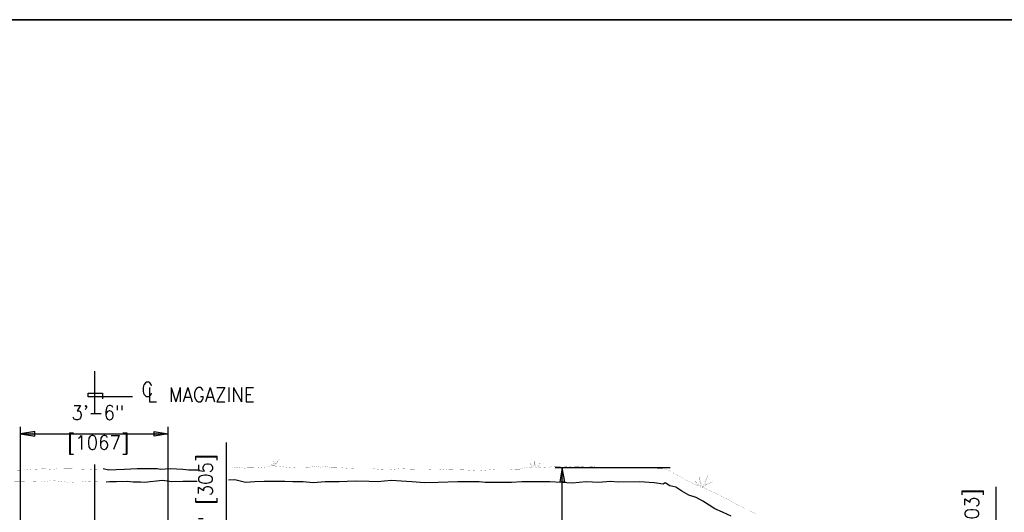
# Model space of a CAD drawing. Extents: x 17 to 1171, y 0 to 483.
# Tile 13 of 16: x 259 to 347, y 206 to 250. Entities that reach past the tile are written whole.
import ezdxf
from ezdxf.enums import TextEntityAlignment as Align

# ---------------------------------------------------------------- set-up
doc = ezdxf.new("R2010")
doc.units = 0
doc.header["$MEASUREMENT"] = 0
for name, color, linetype in [('1', 7, 'CONTINUOUS'), ('ARC-FTNG', 7, 'CONTINUOUS'), ('DIM', 7, 'CONTINUOUS'), ('DWG-LINES', 7, 'CONTINUOUS'), ('SLAB', 7, 'CONTINUOUS'), ('SYMBOLS', 7, 'CONTINUOUS'), ('TEXT', 7, 'CONTINUOUS')]:
    doc.layers.add(name, color=color, linetype=linetype)
doc.styles.add('TXT_SHX', font='txt.shx')

# ---------------------------------------------------------------- blocks, each defined once
blk = doc.blocks.new('S_TERM')
at = {"layer": 'TEXT', "color": 253, "linetype": 'CONTINUOUS'}
blk.add_lwpolyline([(10.6041, -0.5721), (-1.99, -0.5721), (-1.99, 0.5176), (2.0445, 0.5176), (2.0445, -1.1714)], dxfattribs=at)

msp = doc.modelspace()

# ---------------------------------------------------------------- hatches: boundary and pattern name
at = {"layer": 'DIM', "linetype": 'CONTINUOUS'}
for points in [[(260.759, 212.99), (260.759, 213.407), (259.509, 213.198)], [(271.384, 212.99), (271.384, 213.407), (272.634, 213.198)]]:
    msp.add_hatch(color=7, dxfattribs=at).paths.add_polyline_path(points)
at = {"layer": 'SLAB', "linetype": 'CONTINUOUS'}
msp.add_hatch(color=7, dxfattribs=at).paths.add_polyline_path([(307.472, 208.906), (307.889, 208.906), (307.68, 210.156)])

# ---------------------------------------------------------------- linework, layer by layer
at = {"layer": '1', "color": 7, "linetype": 'CONTINUOUS'}
for p, q in [((17.269, 250.041), (371.284, 250.041)), ((371.283, 250.041), (17.269, 250.041))]:
    msp.add_line(p, q, dxfattribs=at)
at = {"layer": 'ARC-FTNG', "color": 7, "linetype": 'CONTINUOUS', "const_width": 0.00984}
for points in [[(324.871, 206.082), (323.98, 206.531), (323.179, 206.906), (322.52, 207.303), (321.853, 207.618), (321.307, 207.91), (320.917, 208.089), (320.43, 208.314), (320.131, 208.464), (320.954, 208.891), (320.37, 208.636), (320.587, 209.452), (320.131, 208.404), (319.839, 209.355), (319.988, 208.426), (319.479, 209.003), (319.726, 208.584), (319.254, 208.786), (319.015, 208.936), (318.82, 209.003), (318.446, 209.198), (318.123, 209.422), (317.689, 209.58), (317.39, 209.842), (316.865, 210.044), (316.603, 210.104), (315.974, 210.111), (315.135, 210.134), (314.341, 210.171), (313.81, 210.119), (313.36, 210.156), (312.949, 210.179), (312.424, 210.141), (311.623, 210.134), (311.159, 210.179), (310.799, 210.216), (310.32, 210.284), (309.855, 210.269), (309.309, 210.246), (308.582, 210.261), (308.021, 210.314), (307.459, 210.284), (306.815, 210.276), (306.403, 210.209), (305.871, 210.179), (305.534, 210.149), (305.527, 210.164), (305.714, 210.591), (305.347, 210.156), (305.175, 210.748), (305.182, 210.269), (304.8, 210.553), (305.04, 210.209), (304.8, 210.231), (304.224, 210.149), (303.894, 210.044), (303.272, 210.052), (302.913, 210.029), (302.336, 210.036), (301.76, 210.029), (300.164, 209.902), (299.086, 209.977), (298.292, 209.999), (297.438, 209.977), (296.877, 210.044), (296.322, 210.022), (295.663, 210.059), (294.974, 210.059), (294.255, 210.044), (293.274, 210.089), (292.263, 209.999), (291.604, 210.014), (290.69, 210.096), (289.867, 210.089), (289.208, 210.096), (288.571, 210.126), (287.845, 210.186), (287.133, 210.194), (286.631, 210.284), (286.182, 210.224), (285.605, 210.314), (285.149, 210.216), (284.579, 210.239), (283.995, 210.231), (283.411, 210.194), (282.992, 210.239), (282.497, 210.291), (281.996, 210.329), (282.026, 210.336), (282.467, 210.868), (282.108, 210.388), (282.033, 210.74), (281.958, 210.336), (281.763, 210.493), (281.951, 210.396), (281.958, 210.403), (281.351, 210.239), (280.603, 210.156), (279.651, 210.164), (279.591, 210.111), (278.7, 210.231), (278.247, 210.144)], [(259.176, 209.954), (259.932, 209.969), (260.449, 210.022), (261.587, 210.081), (262.434, 210.022), (262.756, 210.089), (263.67, 210.074), (264.508, 210.066), (265.639, 210.022), (266.388, 209.977), (267.04, 209.962), (267.549, 210.066)], [(258.936, 208.943), (259.723, 208.951), (260.464, 208.958), (261.43, 208.921), (262.269, 209.025), (262.808, 208.988), (263.37, 208.921), (263.849, 208.861), (264.239, 208.898), (264.868, 208.898), (265.407, 208.958), (266.373, 208.913), (266.95, 208.913), (267.279, 208.876)]]:
    msp.add_lwpolyline(points, dxfattribs=at)
at = {"layer": 'ARC-FTNG', "color": 7, "linetype": 'CONTINUOUS'}
for points in [[(275.406, 209.969), (275.218, 209.954), (274.461, 209.969), (273.945, 210.022), (272.806, 210.081), (271.96, 210.022), (271.638, 210.089), (270.724, 210.074), (269.885, 210.066), (268.755, 210.022), (268.006, 209.977), (267.354, 209.962), (266.845, 210.066)], [(275.216, 208.945), (274.671, 208.951), (273.93, 208.958), (272.964, 208.921), (272.125, 209.025), (271.586, 208.988), (271.024, 208.921), (270.545, 208.861), (270.155, 208.898), (269.526, 208.898), (268.987, 208.958), (268.021, 208.913), (267.444, 208.913), (267.115, 208.876)], [(322.692, 205.865), (321.928, 206.209), (321.239, 206.517), (320.745, 206.846), (320.183, 207.206), (319.569, 207.535), (318.925, 207.73), (318.303, 208.097), (317.779, 208.449), (317.24, 208.569), (316.828, 208.823), (316.633, 208.718), (315.847, 208.831), (314.536, 208.928), (312.686, 208.891), (311.923, 208.936), (310.919, 208.868), (309.803, 208.906), (308.545, 208.808), (307.616, 208.868), (306.56, 208.906), (305.444, 208.913), (304.074, 208.906), (303.153, 208.861), (302.771, 208.861), (302.022, 208.861), (300.824, 208.853), (300.277, 208.913), (299.356, 208.913), (298.389, 208.928), (296.637, 208.846), (295.416, 208.838), (294.285, 208.928), (293.349, 208.988), (292.503, 209.025), (291.245, 208.913), (290.496, 208.943), (289.253, 208.973), (287.845, 208.921), (286.579, 208.906), (285.531, 208.838), (284.624, 208.913), (283.711, 208.921), (283.014, 208.943), (282.153, 208.951), (281.179, 208.936), (280.325, 208.921), (279.502, 208.861), (278.543, 209.093), (278.003, 209.059)]]:
    msp.add_lwpolyline(points, dxfattribs=at)
at = {"layer": 'DIM', "color": 7, "linetype": 'CONTINUOUS'}
for p, q in [((259.509, 205.157), (259.509, 213.823)), ((272.634, 205.157), (272.634, 213.823)), ((259.509, 213.198), (272.634, 213.198)), ((277.827, 199.532), (277.827, 212.412)), ((346.253, 199.543), (346.253, 208.463))]:
    msp.add_line(p, q, dxfattribs=at)
for points in [[(260.759, 212.99), (260.759, 213.407), (259.509, 213.198)], [(271.384, 212.99), (271.384, 213.407), (272.634, 213.198)]]:
    msp.add_lwpolyline(points, close=True, dxfattribs=at)
at = {"layer": 'DWG-LINES', "color": 7, "linetype": 'CONTINUOUS'}
for p, q in [((266.095, 214.992), (266.095, 218.768)), ((266.095, 200.374), (266.095, 210.458))]:
    msp.add_line(p, q, dxfattribs=at)
at = {"layer": 'SLAB', "color": 7, "linetype": 'CONTINUOUS'}
for p, q in [((317.265, 210.156), (307.055, 210.156)), ((307.68, 197.031), (307.68, 210.156))]:
    msp.add_line(p, q, dxfattribs=at)
msp.add_lwpolyline([(307.472, 208.906), (307.889, 208.906), (307.68, 210.156)], close=True, dxfattribs=at)

# ---------------------------------------------------------------- block references
at = {"layer": 'SYMBOLS', "linetype": 'CONTINUOUS', "xscale": 0.3125, "yscale": 0.3125, "zscale": 0.3125}
msp.add_blockref('S_TERM', (266.143, 216.659), dxfattribs=at)

# ---------------------------------------------------------------- texts
at = {"layer": 'DIM', "color": 7, "linetype": 'CONTINUOUS', "style": 'TXT_SHX', "width": 0.95}
for s, p in [('3\'-6"', (266.371, 214.448)), ('[1067]', (266.4, 211.784))]:
    msp.add_text(s, height=1.25, dxfattribs=at).set_placement(p, align=Align.CENTER)
for s, p in [('1\'-0" [305]', (276.577, 206.285)), ('8" [203]', (344.718, 204.636))]:
    msp.add_text(s, height=1.25, rotation=90, dxfattribs=at).set_placement(p, align=Align.CENTER)
at = {"layer": 'TEXT', "color": 7, "linetype": 'CONTINUOUS', "style": 'TXT_SHX', "width": 0.95}
for s, p in [('C', (270.244, 216.522)), ('L MAGAZINE', (270.768, 216.049))]:
    msp.add_text(s, height=1.25, dxfattribs=at).set_placement(p)

doc.saveas('drawing.dxf')
